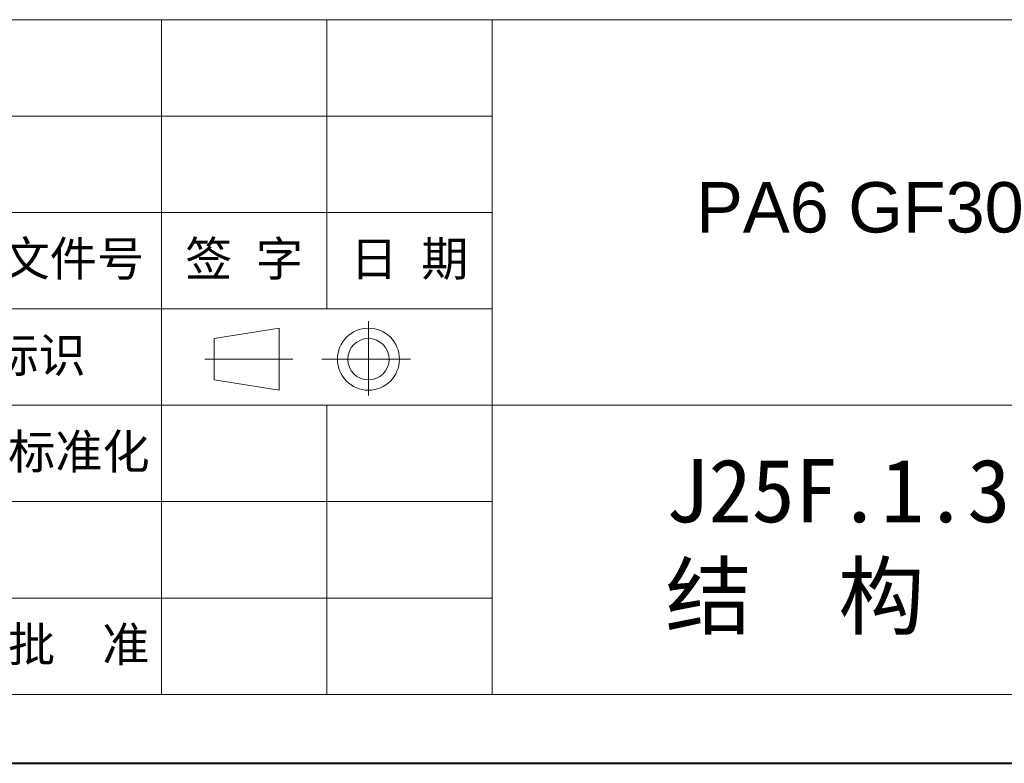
# Model space of a CAD drawing. Header units: millimetres. Extents: x 2517 to 3439, y -761 to -109.
# Tile 14 of 49: x 3116 to 3273, y -761 to -643. Entities that reach past the tile are written whole.
import ezdxf

# ---------------------------------------------------------------- set-up
doc = ezdxf.new("R2010")
doc.units = ezdxf.units.MM
doc.layers.add('标注线', color=7, linetype='Continuous', lineweight=15)
doc.styles.add('样式 6', font='仿宋_GB2312.ttf')

msp = doc.modelspace()

# ---------------------------------------------------------------- linework, layer by layer
at = {"color": 7, "lineweight": 13}
for p, q in [((2936.375, -642.757), (3428.269, -642.757)), ((3033.024, -750.351), (3428.269, -750.351))]:
    msp.add_line(p, q, dxfattribs=at)
at = {"color": 7, "lineweight": 15}
for p, q in [((3138.422, -642.757), (3138.422, -688.869)), ((3164.772, -642.757), (3164.772, -688.869)), ((3191.122, -642.757), (3191.122, -750.351)), ((3033.024, -658.128), (3191.122, -658.128)), ((3033.024, -673.498), (3191.122, -673.498)), ((3033.024, -688.869), (3191.122, -688.869)), ((3138.422, -688.869), (3138.422, -750.351)), ((3146.853, -693.6), (3157.201, -691.953)), ((3157.201, -701.835), (3157.201, -691.953)), ((3171.421, -702.689), (3171.421, -690.838)), ((3146.853, -693.6), (3146.853, -700.188)), ((3159.393, -696.894), (3145.332, -696.894)), ((3163.972, -696.894), (3178.119, -696.894)), ((3146.853, -700.188), (3157.201, -701.835)), ((3033.024, -704.24), (3294.325, -704.24)), ((3164.772, -704.24), (3164.772, -750.351)), ((3033.024, -719.61), (3191.122, -719.61)), ((3033.024, -734.981), (3191.122, -734.981))]:
    msp.add_line(p, q, dxfattribs=at)
at = {"color": 7, "lineweight": 40}
msp.add_line((2517.008, -761.331), (3439.248, -761.331), dxfattribs=at)
at = {"color": 7, "lineweight": 15}
for radius in [4.941, 3.294]:
    msp.add_circle((3171.421, -696.894), radius, dxfattribs=at)

# ---------------------------------------------------------------- texts
at = {"attachment_point": 1, "style": '样式 6'}
for s, insert, char_height in [('{\\fArial|b0|i0|c0|p32;PA6 GF30\\f楷体_GB2312|b0|i0|c134|p49;  }', (3223.646, -668.66), 8.03117), ('{\\C7;J25F.1.38S\\P}结  构  图', (3218.756, -712.791), 10.10668)]:
    msp.add_mtext(s, dxfattribs=dict(at, insert=insert, char_height=char_height))
at = {"layer": '标注线', "color": 7, "lineweight": 18, "char_height": 5.5127, "attachment_point": 5, "style": '样式 6'}
for s, insert, width in [('更改文件号', (3116.875, -681.184), 45.46037), ('签 字', (3151.597, -681.184), 26.34971), ('日 期', (3177.947, -681.184), 26.34971), ('投影标识', (3111.33, -696.554), 32.21829), ('标准化', (3125.274, -711.925), 35.6324), ('批  准', (3125.248, -742.666), 26.34971)]:
    msp.add_mtext(s, dxfattribs=dict(at, insert=insert, width=width))

doc.saveas('drawing.dxf')
